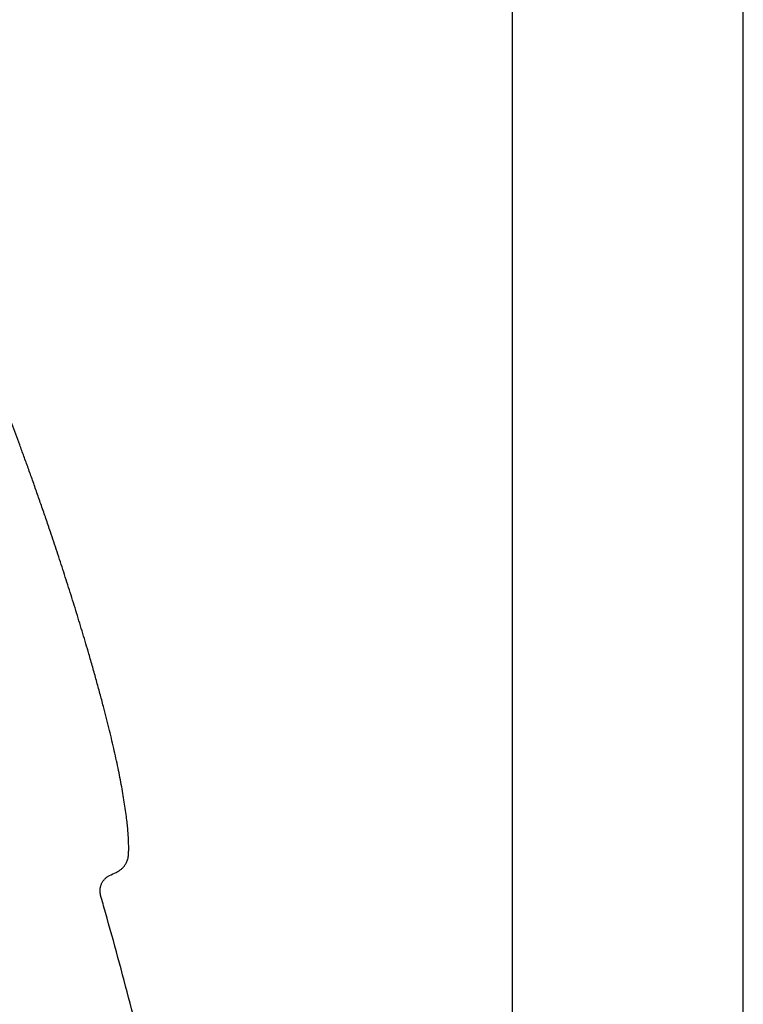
# Model space of a CAD drawing. Header units: millimetres. Extents: x 8 to 795, y 12 to 1770.
# Tile 69 of 136: x 98 to 154, y 1583 to 1659. Entities that reach past the tile are written whole.
import ezdxf

# ---------------------------------------------------------------- set-up
doc = ezdxf.new("R2010")
doc.units = ezdxf.units.MM

msp = doc.modelspace()

# ---------------------------------------------------------------- linework, layer by layer
at = {"color": 7, "linetype": 'Continuous', "lineweight": 30}
for p, q in [((135.749, 1738.128), (135.749, 1445.395)), ((153.549, 1445.526), (153.549, 1731.014)), ((104.072, 1591.374), (104.072, 1591.374))]:
    msp.add_line(p, q, dxfattribs=at)
msp.add_arc((-53.791, 1925.487), 368.446, 295.48865, 295.57376, dxfattribs=at)
for points, knots in [([(97.837, 1626.071), (97.739, 1626.338), (97.538, 1626.88), (97.23, 1627.701), (96.911, 1628.542), (96.581, 1629.4), (96.243, 1630.273), (95.895, 1631.16), (95.494, 1632.173), (95.037, 1633.313), (94.522, 1634.578), (93.996, 1635.852), (93.478, 1637.084), (92.973, 1638.27), (92.481, 1639.408), (91.984, 1640.538), (91.484, 1641.657), (90.981, 1642.762), (90.477, 1643.85), (89.973, 1644.917), (89.511, 1645.874), (89.093, 1646.723), (88.719, 1647.466), (88.348, 1648.192), (87.979, 1648.897), (87.613, 1649.582), (87.257, 1650.231), (86.912, 1650.846), (86.577, 1651.425), (86.247, 1651.981), (85.921, 1652.512), (85.616, 1652.99), (85.334, 1653.418), (85.074, 1653.797), (84.819, 1654.157), (84.568, 1654.496), (84.321, 1654.813), (84.083, 1655.101), (83.904, 1655.309), (83.803, 1655.417), (83.78, 1655.441)], [0, 0, 0, 0, 0.026151, 0.053025, 0.080564, 0.108707, 0.137397, 0.166574, 0.196179, 0.237477, 0.27932, 0.321555, 0.364029, 0.40203, 0.439992, 0.477806, 0.515365, 0.55256, 0.589284, 0.62543, 0.660891, 0.686859, 0.712341, 0.737295, 0.761677, 0.785443, 0.808551, 0.829698, 0.850187, 0.869984, 0.889055, 0.907368, 0.922026, 0.936117, 0.949624, 0.962532, 0.974825, 0.98649, 0.996903, 1, 1, 1, 1]), ([(106.221, 1594.608), (106.225, 1594.711), (106.232, 1594.95), (106.227, 1595.331), (106.211, 1595.757), (106.182, 1596.203), (106.141, 1596.671), (106.085, 1597.193), (106.012, 1597.77), (105.919, 1598.404), (105.812, 1599.065), (105.691, 1599.749), (105.556, 1600.456), (105.409, 1601.184), (105.248, 1601.933), (105.076, 1602.7), (104.893, 1603.485), (104.699, 1604.285), (104.495, 1605.101), (104.268, 1605.979), (104.018, 1606.922), (103.743, 1607.927), (103.458, 1608.944), (103.112, 1610.149), (102.701, 1611.542), (102.221, 1613.118), (101.729, 1614.696), (101.227, 1616.267), (100.718, 1617.823), (100.26, 1619.194), (99.858, 1620.379), (99.513, 1621.38), (99.171, 1622.363), (98.832, 1623.325), (98.496, 1624.264), (98.166, 1625.177), (97.946, 1625.776), (97.837, 1626.071)], [0, 0, 0, 0, 0.009465, 0.021944, 0.034928, 0.048618, 0.062996, 0.078042, 0.096797, 0.116433, 0.136912, 0.158194, 0.180238, 0.203004, 0.226449, 0.25053, 0.275205, 0.300431, 0.326163, 0.352359, 0.383766, 0.415682, 0.448035, 0.480752, 0.530851, 0.581361, 0.632024, 0.682585, 0.732786, 0.782368, 0.815283, 0.847721, 0.879603, 0.910852, 0.941387, 0.971129, 1, 1, 1, 1]), ([(105.257, 1593.138), (105.307, 1593.163), (105.399, 1593.209), (105.523, 1593.287), (105.626, 1593.362), (105.71, 1593.433), (105.778, 1593.499), (105.832, 1593.557), (105.876, 1593.609), (105.922, 1593.668), (105.976, 1593.746), (106.038, 1593.853), (106.095, 1593.976), (106.144, 1594.111), (106.182, 1594.256), (106.211, 1594.424), (106.218, 1594.544), (106.222, 1594.608)], [0, 0, 0, 0, 0.08924, 0.167202, 0.235143, 0.294024, 0.344553, 0.387218, 0.422333, 0.454331, 0.507845, 0.574599, 0.655272, 0.725741, 0.805759, 0.896621, 1, 1, 1, 1]), ([(104.074, 1591.375), (104.068, 1591.394), (104.054, 1591.444), (104.039, 1591.525), (104.027, 1591.618), (104.023, 1591.711), (104.025, 1591.805), (104.034, 1591.899), (104.05, 1591.995), (104.074, 1592.093), (104.107, 1592.191), (104.147, 1592.284), (104.193, 1592.373), (104.246, 1592.458), (104.304, 1592.537), (104.367, 1592.611), (104.435, 1592.679), (104.506, 1592.741), (104.581, 1592.797), (104.659, 1592.847), (104.72, 1592.882), (104.756, 1592.898), (104.764, 1592.901)], [0, 0, 0, 0, 0.033564, 0.084728, 0.136047, 0.187487, 0.239022, 0.290633, 0.342304, 0.399516, 0.4561, 0.511936, 0.567075, 0.621556, 0.675408, 0.728649, 0.781291, 0.833338, 0.884788, 0.935629, 0.985847, 1, 1, 1, 1]), ([(123.577, 1446.545), (123.573, 1447.548), (123.565, 1449.85), (123.521, 1453.451), (123.452, 1457.348), (123.356, 1461.248), (123.234, 1465.149), (123.09, 1468.978), (122.923, 1472.733), (122.737, 1476.414), (122.527, 1480.096), (122.294, 1483.778), (122.036, 1487.46), (121.755, 1491.141), (121.45, 1494.822), (121.121, 1498.501), (120.767, 1502.179), (120.392, 1505.833), (119.995, 1509.463), (119.576, 1513.069), (119.133, 1516.672), (118.654, 1520.369), (118.137, 1524.158), (117.578, 1528.038), (116.99, 1531.915), (116.374, 1535.786), (115.729, 1539.653), (115.068, 1543.44), (114.393, 1547.149), (113.705, 1550.778), (112.992, 1554.402), (112.252, 1558.02), (111.485, 1561.631), (110.693, 1565.235), (109.874, 1568.833), (109.028, 1572.423), (108.155, 1576.006), (107.261, 1579.559), (106.345, 1583.083), (105.408, 1586.577), (104.649, 1589.341), (104.194, 1590.937), (104.069, 1591.373)], [0, 0, 0, 0, 0.0205297, 0.0471024, 0.0736949, 0.100306, 0.1269343, 0.1535786, 0.178714, 0.2038614, 0.2290199, 0.2541885, 0.2793661, 0.3045519, 0.3297448, 0.3549441, 0.3801486, 0.4053577, 0.4301201, 0.4548852, 0.4796523, 0.5044204, 0.5311678, 0.5579147, 0.5846603, 0.6114039, 0.6381445, 0.6648813, 0.6900864, 0.7152868, 0.7404822, 0.7656719, 0.7908554, 0.8160323, 0.8412021, 0.8663643, 0.8915186, 0.9166647, 0.9413533, 0.9660333, 0.9907045, 1, 1, 1, 1])]:
    msp.add_open_spline(points, degree=3, knots=knots, dxfattribs=at)

doc.saveas('drawing.dxf')
